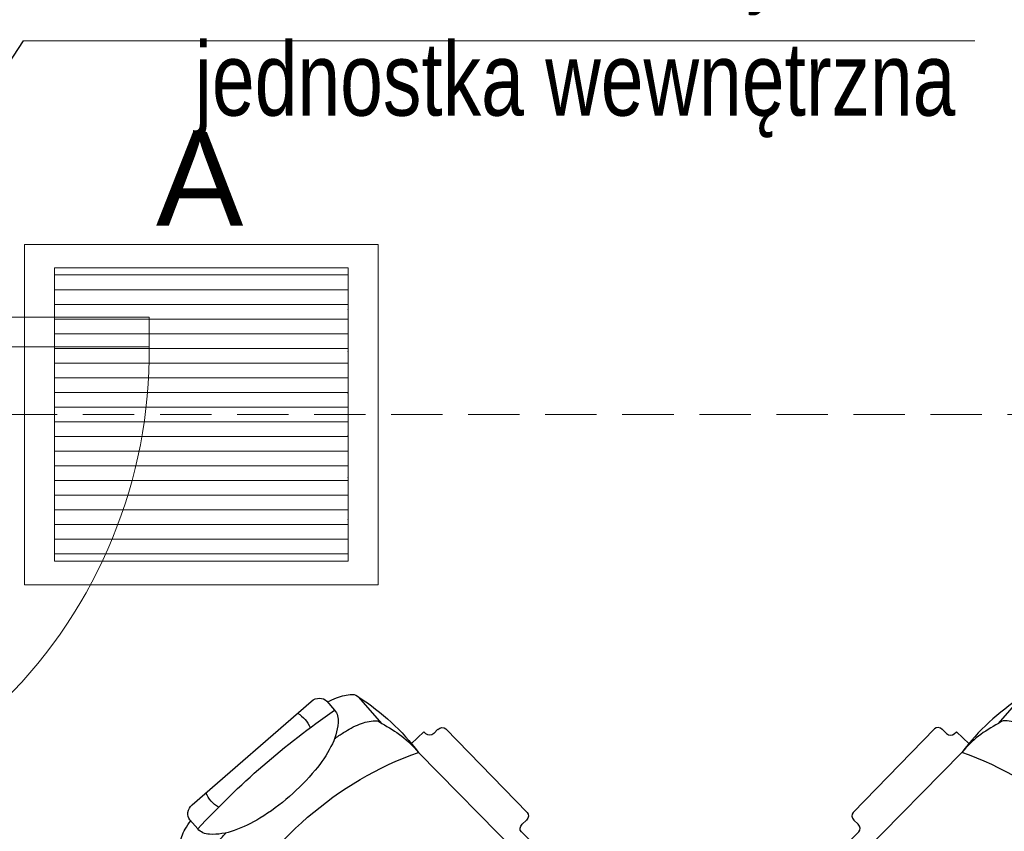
# Model space of a CAD drawing. Header units: inches. Extents: x 67014 to 70164, y -40762 to -35657.
# Tile 51 of 55: x 69224 to 69391, y -39921 to -39782. Entities that reach past the tile are written whole.
import ezdxf
from ezdxf.enums import TextEntityAlignment as Align

# ---------------------------------------------------------------- set-up
doc = ezdxf.new("R2010")
doc.units = ezdxf.units.IN
doc.header["$MEASUREMENT"] = 0
doc.linetypes.add('HIDDEN', pattern=[0.375, 0.25, -0.125])
for name, color, linetype, lineweight in [('LUXIONA', 140, 'Continuous', 0), ('p--dach', 7, 'Continuous', 20), ('p--drzwi', 251, 'Continuous', 0), ('p--opisy dodatkowe', 7, 'Continuous', 0), ('p--wyposażenie', 84, 'Continuous', 25)]:
    doc.layers.add(name, color=color, linetype=linetype, lineweight=lineweight)
doc.styles.get("Standard").update_dxf_attribs({"font": 'ARIAL.TTF'})
doc.styles.add('STYL-1', font='arial.ttf', dxfattribs={"width": 0.75})

# ---------------------------------------------------------------- blocks, each defined once
blk = doc.blocks.new('drzwi-90-100')
for p, q in [((10.1, 87.38), (5.05, 87.38)), ((5.05, 87.38), (5.05, 2.53)), ((10.1, 2.53), (10.1, 87.38)), ((5.05, 2.53), (0, 2.53)), ((0, 2.53), (0, -2.53)), ((5.05, -2.53), (5.05, 2.53)), ((5.05, 2.53), (10.1, 2.53)), ((100, 2.53), (94.95, 2.53)), ((94.95, 2.53), (94.95, -2.53)), ((100, -2.53), (100, 2.53)), ((0, -2.53), (5.05, -2.53)), ((94.95, -2.53), (100, -2.53))]:
    blk.add_line(p, q)
blk.add_arc((10.8, 3.23), 84.15, 359.5233, 90.4767)
blk = doc.blocks.new('sof11_r')
for p, q in [((45.17, 39.11), (21.82, 37.98)), ((20.87, 36.93), (20.93, 35.93)), ((46.23, 38.16), (46.28, 37.16)), ((51.6, 36.44), (47.33, 36.22)), ((51.6, 36.44), (51.76, 33.45)), ((19.98, 34.88), (19.38, 34.85)), ((19.38, 34.85), (19.53, 31.85)), ((53.8, 33.56), (21.8, 31.85)), ((12.61, 30.34), (5.61, 30.34)), ((59.07, -7.89), (59.07, 28.56)), ((2, 25.76), (4.37, 25.76)), ((0, 23.76), (0, -3.09)), ((2, -5.09), (4.37, -5.09)), ((12.61, -9.66), (5.61, -9.66)), ((19.38, -14.18), (19.53, -11.18)), ((53.8, -12.88), (21.8, -11.18)), ((51.6, -15.77), (51.76, -12.78)), ((19.98, -14.21), (19.38, -14.18)), ((20.87, -16.26), (20.93, -15.26)), ((46.23, -17.49), (46.28, -16.49)), ((51.6, -15.77), (47.33, -15.54)), ((45.17, -18.43), (21.82, -17.31))]:
    blk.add_line(p, q)
for points in [[(2.23, 25.76, -0.030204), (2.78, 27.41, -0.097163), (4.32, 29.79, -0.203453), (5.61, 30.34, -0.203453)], [(8.71, 22.55, -0.01879), (8.95, 24.41, -0.054131), (9.78, 27.41, -0.097163), (11.32, 29.79, -0.203453), (12.61, 30.34, -0.203453)], [(4.37, -5.09, 0.184283), (6.75, -4.18, 0.102242), (9.43, -0.57, 0.061197), (10.93, 4.08, 0.047488), (11.52, 10.34, 0.047488), (10.93, 16.59, 0.061197), (9.43, 21.24, 0.102242), (6.75, 24.85, 0.184283), (4.37, 25.76, 0.184283)], [(8.71, -1.88, 0.01879), (8.95, -3.74, 0.054131), (9.78, -6.74, 0.097163), (11.32, -9.12, 0.203453), (12.61, -9.66, 0.203453)], [(2.23, -5.09, 0.030204), (2.78, -6.74, 0.097163), (4.32, -9.12, 0.203453), (5.61, -9.66, 0.203453)]]:
    blk.add_lwpolyline(points, format="xyb")
for centre, radius, start, end in [((45.23, 38.11), 1, 3.0448, 93.0448), ((21.87, 36.99), 1, 93.0448, 183.0448), ((47.28, 37.21), 1, 183.0448, 273.0448), ((19.93, 35.88), 1, 273.0448, 3.0448), ((54.07, 28.56), 5, 0, 93.0448), ((18.77, -22.91), 54.85, 86.8308, 103.8805), ((21.41, 5.61), 26.24, 89.1562, 109.5996), ((68.33, 10.34), 51.27, 155.1826, 204.8174), ((2, 23.76), 2, 90, 180), ((122.88, 10.34), 119.5, 172.5855, 187.4145), ((1.91, 14.05), 6.89, 73.9141, 106.0859), ((1.91, 6.62), 6.89, 253.9141, 286.0859), ((2, -3.09), 2, 180, 270), ((54.07, -7.89), 5, 266.9552, 0), ((18.77, 43.58), 54.85, 256.1195, 273.1692), ((21.41, 15.06), 26.24, 250.4004, 270.8438), ((19.93, -15.21), 1, 356.9552, 86.9552), ((21.87, -16.31), 1, 176.9552, 266.9552), ((47.28, -16.54), 1, 86.9552, 176.9552), ((45.23, -17.44), 1, 266.9552, 356.9552)]:
    blk.add_arc(centre, radius, start, end)
blk = doc.blocks.new('A')
at = {"layer": 'LUXIONA', "linetype": 'Continuous'}
h = blk.add_hatch(dxfattribs=at)
h.set_pattern_fill('ANSI31', color=256, scale=200, angle=135)
h.set_pattern_definition([(180, (365.154, -7.218), (-2e-15, -25), [])])
h.paths.add_polyline_path([(51, 540), (51, 40), (551, 40), (551, 540)])
for p, q in [((51, 290), (51, 540)), ((301, 540), (51, 540)), ((301, 540), (551, 540)), ((551, 540), (551, 40))]:
    blk.add_line(p, q, dxfattribs=at)
for points in [[(0, 580), (602, 580), (602, 0), (0, 0)], [(51, 540), (551, 540), (551, 40), (51, 40)], [(51, 540), (551, 540), (551, 40), (51, 40)]]:
    blk.add_lwpolyline(points, close=True, dxfattribs=at)
for p in [(551, 468.6), (551, 397.1), (551, 325.7), (551, 254.3), (551, 182.9), (551, 111.4)]:
    blk.add_point(p, dxfattribs=at)
at = {"layer": 'LUXIONA'}
blk.add_attdef('OZNACZENIE', text='', height=80, dxfattribs=at).set_placement((298.1, 611.8), align=Align.CENTER)

msp = doc.modelspace()

# ---------------------------------------------------------------- linework, layer by layer
msp.add_line((69224.325, -39785.799), (69185.732, -39844.648))
at = {"layer": 'p--dach', "linetype": 'HIDDEN', "ltscale": 35}
msp.add_line((68302.623, -39849.511), (69582.623, -39849.511), dxfattribs=at)
msp.add_line((68302.623, -39849.511), (69582.623, -39849.511), dxfattribs=at)
at = {"layer": 'p--opisy dodatkowe'}
msp.add_lwpolyline([(69386.406, -39785.799), (69224.325, -39785.799)], dxfattribs=at)

# ---------------------------------------------------------------- block references
at = {"layer": 'LUXIONA', "color": 7, "linetype": 'ByBlock'}
ref = msp.add_blockref('A', (69224.564, -39878.511), dxfattribs=dict(at, xscale=0.09999999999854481, yscale=0.1000000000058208, zscale=0.1))
ref.add_attrib('OZNACZENIE', 'A', dxfattribs={"height": 16}).set_placement((69254.378, -39817.327), align=Align.CENTER)
at = {"layer": 'p--drzwi', "rotation": 270}
msp.add_blockref('drzwi-90-100', (69158.423, -39827.861), dxfattribs=at)
at = {"layer": 'p--wyposażenie', "linetype": 'Continuous'}
for p, xscale, rotation in [((69271.064, -39900.409), -0.8499999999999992, 130.9655730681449), ((69404.792, -39900.409), 0.8499999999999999, 229.0344269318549)]:
    msp.add_blockref('sof11_r', p, dxfattribs=dict(at, xscale=xscale, rotation=rotation))

# ---------------------------------------------------------------- texts
at = {"layer": 'p--opisy dodatkowe', "insert": (69383.126, -39802.35), "char_height": 12.5, "width": 177.1707, "attachment_point": 9, "style": 'STYL-1'}
msp.add_mtext('klimatyzator\\Pjednostka wewnętrzna', dxfattribs=at)

doc.saveas('drawing.dxf')
